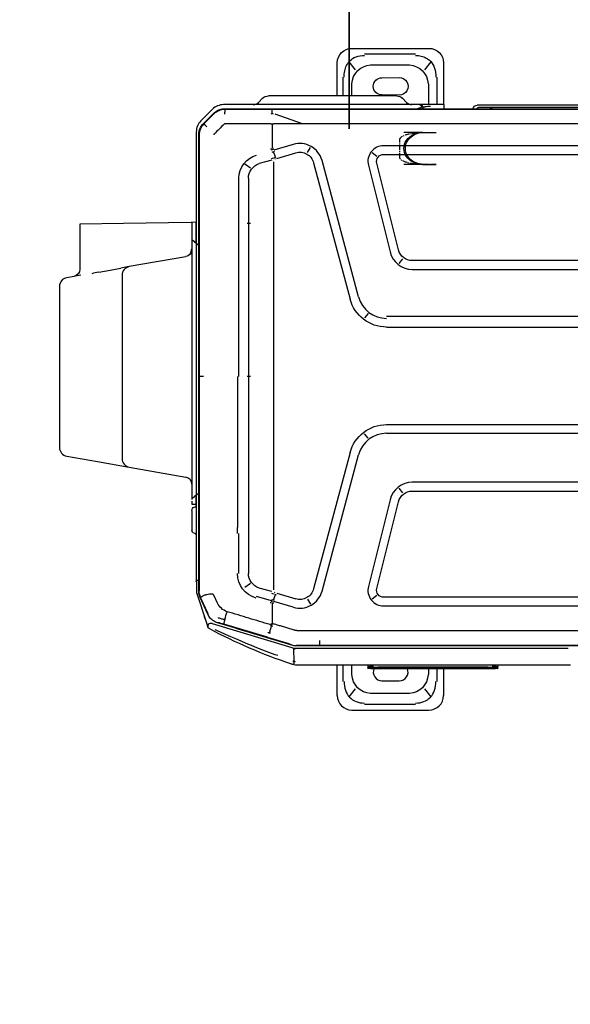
# Model space of a CAD drawing. Header units: millimetres. Extents: x -424979 to 718034, y -72486 to 344972.
# Tile 165 of 256: x 560411 to 561320, y 142446 to 144070. Entities that reach past the tile are written whole.
import ezdxf
from ezdxf.xclip import XClip

# ---------------------------------------------------------------- set-up
doc = ezdxf.new("R2010")
doc.units = ezdxf.units.MM
doc.header["$MEASUREMENT"] = 0
doc.header["$XCLIPFRAME"] = 0
doc.linetypes.add('CENTER', pattern=[0.508, 0.3175, -0.0635, 0.0635, -0.0635])
doc.layers.add('IS_KLIM_FREON', color=6, linetype='GAS_LINE', lineweight=35)
doc.layers.add('SKAN - RZUT_7_0_Nr_pióra__1', color=7, linetype='Continuous', lineweight=13)
doc.layers.add('IS_KLIM_urządzenia', color=3, linetype='Continuous')
doc.layers.add('Rysunki i obrazki', color=7, linetype='Continuous')
doc.linetypes.add('GAS_LINE', pattern='A,12.7,-5.08,["GAS",Standard,S=2.54,R=0,X=-2.54,Y=-1.27],-6.35', length=24.13)
picture_1 = doc.add_image_def('image7.tif', size_in_pixel=(14115, 7016))

# ---------------------------------------------------------------- blocks, each defined once
blk = doc.blocks.new('Rysunek_7_7', base_point=(-247133.1, 120862.7))
at = {"layer": 'SKAN - RZUT_7_0_Nr_pióra__1', "color": 7, "lineweight": 13}
image = blk.add_image(picture_1, insert=(-306883.1, 91162.7), size_in_units=(119499.9, 59400), dxfattribs=at)
image.set_boundary_path([(-0.5, -0.5), (14114.5, 7015.5)])
blk = doc.blocks.new('G$CE471A013')
at = {"linetype": 'Continuous'}
for p, q in [((14.865, 41.216), (9.565, 41.216)), ((10.489, 40.816), (13.993, 40.816)), ((8.565, 40.216), (8.565, 37.347)), ((9.43, 40.295), (9.874, 39.746)), ((13.583, 40.077), (10.899, 40.077)), ((14.608, 39.746), (15.052, 40.295)), ((15.865, 37.947), (15.865, 40.216)), ((9.009, 37.347), (9.009, 39.241)), ((9.606, 38.769), (9.606, 37.347)), ((12.803, 39.198), (11.603, 39.206)), ((14.876, 37.947), (14.876, 38.769)), ((15.473, 39.241), (15.473, 37.947)), ((11.603, 38.006), (12.803, 38.013)), ((11.782, 37.947), (13.342, 37.947)), ((13.342, 37.947), (19.042, 37.947)), ((19.042, 37.947), (20.602, 37.947)), ((-63.256, 37.301), (6.245, 37.301)), ((8.525, 37.347), (9.465, 37.347)), ((8.525, 37.243), (8.525, 37.347)), ((8.525, 37.069), (8.525, 37.243)), ((9.465, 37.347), (10.165, 37.347)), ((10.165, 37.347), (10.236, 37.347)), ((10.236, 37.347), (23.677, 37.347)), ((11.386, 37.783), (11.097, 37.494)), ((21.287, 37.494), (20.998, 37.783)), ((23.598, 37.069), (-66.48, 37.069)), ((-62.823, 37.151), (6.095, 37.151)), ((20.329, 37.029), (-21.491, 37.029)), ((9.965, 37.069), (9.965, 37.147)), ((18.258, 36.025), (20.129, 36.699)), ((23.553, 37.034), (20.329, 37.029)), ((23.592, 37.035), (23.552, 37.034)), ((24.011, 36.986), (23.999, 36.958)), ((25.023, 36.045), (24.349, 36.718)), ((25.071, 36.043), (24.361, 36.753)), ((24.441, 37.031), (25.239, 36.233)), ((20.348, 36.02), (20.348, 34.339)), ((25.023, 36.045), (25.043, 36.025)), ((9.915, 35.441), (9.065, 35.441)), ((9.915, 35.441), (9.065, 35.441)), ((9.915, 35.441), (9.065, 35.441)), ((10.015, 35.441), (9.165, 35.441)), ((10.015, 35.441), (9.165, 35.441)), ((10.015, 35.441), (9.165, 35.441)), ((10.015, 35.441), (9.165, 35.441)), ((10.015, 35.441), (9.165, 35.441)), ((10.015, 35.441), (9.165, 35.441)), ((10.015, 35.441), (9.165, 35.441)), ((10.015, 35.441), (9.165, 35.441)), ((10.015, 35.441), (9.165, 35.441)), ((10.015, 35.441), (9.165, 35.441)), ((10.015, 35.441), (9.165, 35.441)), ((10.015, 35.441), (9.165, 35.441)), ((10.015, 35.441), (9.165, 35.441)), ((10.015, 35.441), (9.165, 35.441)), ((10.015, 35.441), (9.165, 35.441)), ((10.015, 35.441), (9.165, 35.441)), ((10.015, 35.441), (9.165, 35.441)), ((10.015, 35.441), (9.165, 35.441)), ((10.015, 35.441), (9.165, 35.441)), ((10.015, 35.441), (9.165, 35.441)), ((10.015, 35.441), (9.165, 35.441)), ((10.015, 35.441), (11.285, 35.441)), ((10.015, 35.441), (11.285, 35.441)), ((10.015, 35.441), (11.285, 35.441)), ((10.015, 35.441), (11.285, 35.441)), ((10.015, 35.441), (11.285, 35.441)), ((10.015, 35.441), (11.285, 35.441)), ((10.015, 35.441), (11.285, 35.441)), ((10.015, 35.441), (11.285, 35.441)), ((10.015, 35.441), (11.285, 35.441)), ((10.015, 35.441), (11.285, 35.441)), ((25.304, 35.693), (25.278, 35.682)), ((25.355, 35.268), (25.355, 18.659)), ((25.387, 3.917), (25.387, 35.28)), ((25.555, 35.469), (25.555, 27.827)), ((-55.564, 34.525), (12.681, 34.525)), ((18.891, 34.614), (20.219, 34.22)), ((12.681, 33.925), (-55.564, 33.925)), ((13.463, 34.056), (13.147, 33.809)), ((17.908, 34.052), (17.713, 34.401)), ((20.03, 33.65), (18.72, 34.039)), ((20.116, 33.739), (20.246, 34.12)), ((20.343, 34.089), (20.3, 34.102)), ((9.915, 33.241), (9.065, 33.241)), ((9.915, 33.241), (9.065, 33.241)), ((9.915, 33.241), (9.065, 33.241)), ((10.015, 33.241), (9.165, 33.241)), ((10.015, 33.241), (9.165, 33.241)), ((10.015, 33.241), (9.165, 33.241)), ((10.015, 33.241), (9.165, 33.241)), ((10.015, 33.241), (9.165, 33.241)), ((10.015, 33.241), (9.165, 33.241)), ((10.015, 33.241), (9.165, 33.241)), ((10.015, 33.241), (9.165, 33.241)), ((10.015, 33.241), (9.165, 33.241)), ((10.015, 33.241), (9.165, 33.241)), ((10.015, 33.241), (9.165, 33.241)), ((10.015, 33.241), (9.165, 33.241)), ((10.015, 33.241), (9.165, 33.241)), ((10.015, 33.241), (9.165, 33.241)), ((10.015, 33.241), (9.165, 33.241)), ((10.015, 33.241), (9.165, 33.241)), ((10.015, 33.241), (9.165, 33.241)), ((10.015, 33.241), (9.165, 33.241)), ((10.015, 33.241), (9.165, 33.241)), ((10.015, 33.241), (9.165, 33.241)), ((10.015, 33.241), (9.165, 33.241)), ((10.015, 33.241), (11.285, 33.241)), ((10.015, 33.241), (11.285, 33.241)), ((10.015, 33.241), (11.285, 33.241)), ((10.015, 33.241), (11.285, 33.241)), ((10.015, 33.241), (11.285, 33.241)), ((10.015, 33.241), (11.285, 33.241)), ((10.015, 33.241), (11.285, 33.241)), ((10.015, 33.241), (11.285, 33.241)), ((10.015, 33.241), (11.285, 33.241)), ((10.015, 33.241), (11.285, 33.241)), ((11.659, 27.368), (13.147, 33.329)), ((13.729, 33.184), (12.241, 27.223)), ((14.405, 24.142), (16.915, 33.508)), ((17.495, 33.353), (14.985, 23.986)), ((20.13, 33.616), (20.19, 33.593)), ((20.228, 29.549), (20.228, 33.418)), ((20.36, 33.54), (21.229, 33.292)), ((21.835, 32.988), (22.215, 33.248)), ((21.97, 32.296), (21.97, 29.549)), ((22.62, 29.549), (22.62, 32.296)), ((20.228, 7.87), (20.228, 29.549)), ((22.067, 29.212), (21.834, 29.212)), ((21.97, 29.549), (21.97, 29.212)), ((21.97, 29.212), (21.97, 18.659)), ((22.62, 29.212), (22.62, 29.549)), ((22.62, 18.659), (22.62, 29.212)), ((25.556, 29.262), (25.856, 29.257)), ((25.556, 28.762), (25.556, 29.262)), ((25.856, 29.257), (25.856, 28.757)), ((25.856, 29.257), (25.906, 29.256)), ((25.906, 29.256), (30.556, 29.175)), ((30.556, 29.175), (33.556, 29.122)), ((33.556, 29.122), (33.556, 26.034)), ((25.556, 29.072), (25.555, 29.072)), ((25.556, 28.572), (25.555, 28.572)), ((25.556, 27.945), (25.556, 28.762)), ((25.856, 28.757), (25.856, 28.17)), ((25.556, 27.82), (25.387, 27.693)), ((25.555, 27.827), (25.555, 27.819)), ((25.556, 27.82), (25.556, 27.945)), ((25.679, 27.912), (25.556, 27.82)), ((25.556, 27.82), (25.556, 10.508)), ((25.556, 27.82), (25.556, 10.508)), ((25.679, 27.912), (25.837, 28.03)), ((25.856, 28.17), (25.856, 28.098)), ((25.856, 28.098), (25.856, 10.282)), ((-53.591, 26.625), (10.708, 26.625)), ((11.38, 26.745), (11.627, 26.429)), ((26.27, 26.899), (30.161, 26.213)), ((10.708, 26.025), (-53.591, 26.025)), ((30.161, 26.213), (30.736, 26.112)), ((31.478, 25.981), (30.736, 26.112)), ((32.255, 25.844), (31.478, 25.981)), ((30.656, 25.622), (30.656, 24.244)), ((33.484, 25.627), (34.461, 25.455)), ((34.956, 24.864), (34.956, 13.78)), ((30.656, 24.244), (30.656, 14.401)), ((-21.491, 22.784), (12.474, 22.784)), ((13.745, 23.003), (13.989, 22.685)), ((12.474, 22.059), (-21.491, 22.059)), ((21.834, 18.659), (22.067, 18.659)), ((21.97, 18.659), (21.97, 7.87)), ((22.728, 18.659), (22.728, 8.288)), ((25.355, 18.659), (25.355, 6.47)), ((12.474, 15.359), (-21.391, 15.359)), ((12.474, 14.759), (-21.391, 14.759)), ((13.745, 14.416), (13.989, 14.734)), ((30.656, 14.401), (30.656, 13.022)), ((16.915, 3.911), (14.405, 13.277)), ((14.985, 13.432), (17.495, 4.066)), ((34.461, 13.189), (32.35, 12.817)), ((30.161, 12.431), (26.27, 11.745)), ((32.35, 12.817), (30.161, 12.431)), ((-53.591, 11.393), (10.708, 11.393)), ((11.627, 10.989), (11.38, 10.674)), ((10.708, 10.793), (-53.591, 10.793)), ((12.241, 10.196), (13.729, 4.235)), ((25.387, 10.625), (25.556, 10.508)), ((25.555, 10.509), (25.555, 4.596)), ((25.556, 10.508), (25.679, 10.424)), ((25.556, 10.387), (25.556, 10.508)), ((25.556, 10.383), (25.556, 10.387)), ((25.556, 9.883), (25.556, 10.383)), ((25.846, 10.309), (25.679, 10.424)), ((13.147, 4.09), (11.659, 10.051)), ((25.856, 9.888), (25.556, 9.883)), ((25.856, 9.883), (25.556, 9.883)), ((25.698, 9.683), (25.624, 9.707)), ((25.856, 10.102), (25.856, 9.888)), ((25.856, 9.883), (25.856, 9.888)), ((25.855, 9.464), (25.855, 9.172)), ((25.855, 9.172), (25.855, 8.401)), ((22.728, 7.87), (22.728, 8.288)), ((25.855, 8.401), (25.855, 8.109)), ((20.228, 4.001), (20.228, 7.87)), ((21.97, 7.87), (21.97, 5.123)), ((22.62, 5.123), (22.62, 7.87)), ((25.698, 7.891), (25.624, 7.866)), ((25.355, 6.47), (25.355, 3.923)), ((20.36, 3.878), (21.229, 4.126)), ((21.835, 4.431), (22.214, 4.171)), ((25.55, 4.542), (25.55, 3.93)), ((-55.564, 3.493), (12.681, 3.493)), ((13.147, 3.61), (13.463, 3.363)), ((20.03, 3.769), (18.72, 3.38)), ((20.246, 3.3), (20.116, 3.679)), ((20.13, 3.803), (20.19, 3.826)), ((20.392, 3.256), (21.42, 3.55)), ((24.108, 3.095), (24.351, 3.626)), ((24.74, 2.343), (25.258, 3.476)), ((24.762, 2.317), (25.289, 3.467)), ((25.532, 3.817), (24.851, 1.739)), ((25.335, 3.692), (25.362, 3.686)), ((12.681, 2.893), (-55.564, 2.893)), ((17.908, 3.367), (17.713, 3.017)), ((18.891, 2.805), (20.219, 3.199)), ((20.338, 3.328), (20.411, 3.185)), ((20.348, 3.08), (20.348, 1.667)), ((24.462, 1.683), (18.999, 0.047)), ((20.39, 1.544), (20.541, 1.025)), ((20.669, 0.74), (23.657, 1.639)), ((24.471, 1.978), (24.491, 1.954)), ((24.85, 1.738), (24.754, 1.444)), ((19.18, 0.289), (20.57, 0.711)), ((-61.567, 0.144), (18.685, 0.144)), ((-21.391, 0.184), (17.062, 0.184)), ((18.843, 0), (0, 0)), ((17.062, 0.179), (17.062, 0.514)), ((17.062, 0.184), (18.461, 0.184)), ((18.461, 0.184), (18.678, 0.184)), ((18.843, 0.155), (18.835, 0.19)), ((19.18, 0.289), (18.987, 0.23)), ((18.843, -0.06), (18.765, -0.06)), ((18.837, -0.941), (18.842, -0.037)), ((-0.15, -1.15), (-0.16, -1.15)), ((18.593, -1.15), (-0.15, -1.15)), ((4.824, -1.15), (4.822, -1.265)), ((4.822, -1.36), (4.822, -1.265)), ((13.37, -1.304), (5.222, -1.304)), ((5.321, -1.322), (5.321, -1.401)), ((5.323, -1.353), (5.324, -1.322)), ((5.523, -1.319), (13.069, -1.319)), ((5.523, -1.319), (5.523, -1.319)), ((13.268, -1.322), (13.269, -1.353)), ((13.268, -1.322), (13.269, -1.354)), ((13.271, -1.401), (13.271, -1.322)), ((13.768, -1.15), (13.77, -1.265)), ((13.77, -1.265), (13.77, -1.36)), ((14.876, -1.817), (14.876, -1.15)), ((15.473, -1.149), (15.473, -2.29)), ((15.865, -3.264), (15.865, -1.15)), ((5.221, -1.421), (13.371, -1.421)), ((5.221, -1.421), (5.221, -1.421)), ((5.523, -1.407), (13.07, -1.407)), ((8.565, -1.42), (8.565, -3.264)), ((9.009, -2.29), (9.009, -1.421)), ((9.606, -1.421), (9.606, -1.817)), ((13.371, -1.421), (13.371, -1.421)), ((12.803, -2.247), (11.603, -2.254)), ((9.875, -2.794), (9.43, -3.344)), ((10.899, -3.126), (13.583, -3.126)), ((15.052, -3.344), (14.608, -2.794)), ((13.993, -3.865), (10.489, -3.865)), ((14.865, -4.264), (9.565, -4.264))]:
    blk.add_line(p, q, dxfattribs=at)
at = {"linetype": 'CENTER'}
for p, q in [((10.065, 35.429), (9.065, 35.429)), ((11.565, 33.729), (11.565, 34.94)), ((9.065, 33.241), (10.065, 33.241))]:
    blk.add_line(p, q, dxfattribs=at)
at = {"linetype": 'Continuous'}
for centre, radius, start, end in [((9.565, 40.216), 1, 90, 180), ((14.865, 40.216), 1, 0, 90), ((11.599, 38.606), 0.6, 89.63839, 270.36161), ((12.799, 38.606), 0.592, 270.36161, 89.63839), ((11.782, 37.387), 0.56, 90, 135), ((20.602, 37.387), 0.56, 45, 90), ((6.245, 37.001), 0.3, 13.21487, 90), ((12.681, 33.445), 0.48, 345.98334, 90), ((18.441, 33.099), 0.98, 73.47049, 165), ((25.325, 27.827), 0.23, 358.01433, 0), ((10.708, 27.605), 0.98, 270, 345.9834), ((26.356, 27.392), 0.5, 180, 260), ((34.056, 26.034), 0.5, 180, 260), ((12.474, 24.659), 2.6, 269.99999, 345), ((12.474, 12.759), 2.6, 15, 89.99999), ((10.708, 9.813), 0.98, 14.0166, 90), ((25.625, 9.464), 0.23, 0, 71.56505), ((25.625, 8.109), 0.23, 288.43495, 0), ((12.681, 3.973), 0.48, 270, 14.01666), ((18.441, 4.319), 0.98, 195, 286.52953), ((25.395, 4.596), 0.16, 343.94769, 0), ((24.567, 1.515), 0.2, 298.06069, 341.84921)]:
    blk.add_arc(centre, radius, start, end, dxfattribs=at)
at = {"linetype": 'Continuous', "extrusion": (0, 0, -1)}
for centre, radius, start, end in [((-10.165, 37.147), 0.2, 0, 90), ((-10.743, 37.847), 0.5, 225, 270), ((-21.641, 37.847), 0.5, 270, 315), ((-23.677, 36.267), 1.08, 90, 135), ((-6.095, 36.851), 0.3, 90, 133.23138), ((-24.475, 35.469), 1.08, 135, 180), ((-12.681, 33.445), 1.08, 90, 194.01665), ((-18.441, 33.099), 1.58, 15, 106.52941), ((-10.708, 27.605), 1.58, 194.01661, 270), ((-30.056, 25.622), 0.6, 100, 180), ((-34.356, 24.864), 0.6, 100, 180), ((-12.474, 24.659), 2, 195, 270.00001), ((-12.474, 12.759), 2, 90.00001, 165), ((-34.356, 13.78), 0.6, 180, 260), ((-30.056, 13.022), 0.6, 180, 260), ((-26.356, 11.253), 0.5, 0, 80), ((-10.708, 9.813), 1.58, 90, 165.98339), ((-25.655, 9.802), 0.1, 288.43495, 0), ((-25.655, 7.771), 0.1, 0, 71.56505), ((-12.681, 3.973), 1.08, 165.98335, 270), ((-18.441, 4.319), 1.58, 253.47059, 345), ((-25.19, 3.93), 0.36, 180, 198.15079), ((-11.599, -1.654), 0.6, 269.63839, 22.88407), ((-12.799, -1.654), 0.592, 156.80609, 269.63839), ((-9.565, -3.264), 1, 270, 0), ((-14.865, -3.264), 1, 180, 270)]:
    blk.add_arc(centre, radius, start, end, dxfattribs=at)
at = {"linetype": 'Continuous'}
for centre, major_axis, ratio, start_param, end_param in [((11.394, 38.207), (1.268, -1.569), 0.803018, 2.633487, 3.831894), ((13.089, 38.207), (-1.268, -1.569), 0.803018, 2.451291, 3.649699), ((10.236, 37.147), (0, -0.2), 0.815365, 3.141593, 4.712389), ((5.198, 36.701), (1.086, 0), 0.414214, 1.392879, 1.570794), ((9.915, 34.341), (-1.27, 0), 0.866025, 1.570796, 4.712389), ((9.915, 34.341), (-1.27, 0), 0.866025, 1.570796, 4.712389), ((9.915, 34.341), (-1.27, 0), 0.866025, 1.570796, 4.712389), ((10.015, 34.341), (1.27, 0), 0.866025, 4.712389, 7.853982), ((19.79, 32.783), (1.919, -0.564), 0.705879, 1.540462, 1.56897), ((20.143, 33.944), (1.913, -0.585), 0.178321, 1.484854, 1.57228), ((20.981, 32.296), (1.64, 0), 0.995519, 6.283185, 7.582721), ((20.924, 32.296), (1.046, 0), 0.995519, 6.283185, 7.558937), ((25.956, 27.392), (0.1, 0), 0.10051, 3.141593, 4.177762), ((26.356, 27.392), (0.087, 0.492), 0.898854, 1.745329, 3.141593), ((20.924, 5.123), (1.046, 0), 0.995519, 5.007433, 6.283185), ((20.964, 5.123), (1.764, 0), 0.995519, 4.991611, 6.283185), ((20.143, 3.474), (1.913, 0.585), 0.178321, 4.710906, 4.798331), ((19.789, 4.638), (1.893, 0.646), 0.706819, 4.712403, 4.740904), ((5.222, -1.266), (-0.4, 0.001), 0.029834, 4.712454, 6.28325), ((5.222, -1.316), (0.35, 0), 0.029833, 1.570796, 3.141593), ((5.523, -1.326), (0.25, 0), 0.029816, 1.570796, 3.141593), ((5.273, -1.276), (-0.05, 0), 0.999555, 1.570796, 1.896281), ((13.069, -1.326), (0.25, 0), 0.029816, 0.323316, 1.570796), ((13.37, -1.266), (0.4, 0.001), 0.029834, 6.28312, 7.853917), ((13.37, -1.316), (0.35, 0), 0.029833, 0, 1.570796), ((5.221, -1.41), (0.4, 0), 0.029837, 2.648555, 2.751427), ((5.221, -1.41), (0.349, 0), 0.029837, 3.880383, 4.712389), ((5.521, -1.401), (0.2, 0), 0.0299, 3.129347, 4.723791), ((11.394, -1.255), (1.268, 1.569), 0.803018, 2.451291, 3.649699), ((13.071, -1.401), (-0.2, 0), 0.0299, 1.564853, 3.144938), ((13.371, -1.41), (0.349, 0), 0.029837, 4.712389, 5.911815), ((13.089, -1.255), (-1.268, 1.569), 0.803018, 2.633487, 3.831894)]:
    blk.add_ellipse(centre, major_axis=major_axis, ratio=ratio, start_param=start_param, end_param=end_param, dxfattribs=at)
at = {"linetype": 'CENTER'}
for centre, start_param, end_param in [((10.065, 34.94), 3.141593, 4.712389), ((10.065, 33.729), 1.570796, 3.141593)]:
    blk.add_ellipse(centre, major_axis=(-1.5, 0), ratio=0.325568, start_param=start_param, end_param=end_param, dxfattribs=at)
at = {"linetype": 'Continuous'}
for points, knots in [([(10.489, 40.73), (10.421, 40.73), (10.287, 40.729), (10.093, 40.695), (9.911, 40.639), (9.744, 40.558), (9.592, 40.456), (9.369, 40.251), (9.126, 39.848), (9.103, 39.452), (9.09, 39.241)], [0, 0, 0, 0, 0.088396, 0.173346, 0.25543, 0.335293, 0.413632, 0.491185, 0.72797, 1, 1, 1, 1]), ([(15.392, 39.241), (15.392, 39.315), (15.392, 39.459), (15.36, 39.667), (15.306, 39.861), (15.23, 40.037), (15.136, 40.195), (14.947, 40.428), (14.571, 40.688), (14.191, 40.716), (13.993, 40.73)], [0, 0, 0, 0, 0.095854, 0.186885, 0.2735, 0.35617, 0.435439, 0.51192, 0.746033, 1, 1, 1, 1]), ([(9.956, 37.165), (9.955, 37.166), (9.949, 37.173), (9.927, 37.185), (9.884, 37.201), (9.802, 37.22), (9.667, 37.238), (9.53, 37.242), (9.465, 37.243)], [0, 0, 0, 0, 0.033531, 0.165604, 0.326819, 0.467732, 0.750376, 1, 1, 1, 1]), ([(10.349, 37.07), (10.347, 37.071), (10.325, 37.08), (10.26, 37.106), (10.162, 37.138), (10.101, 37.144), (10.072, 37.147)], [0, 0, 0, 0, 0.023051, 0.207675, 0.629287, 1, 1, 1, 1]), ([(20.346, 36.744), (20.345, 36.769), (20.344, 36.822), (20.341, 36.893), (20.338, 36.964), (20.333, 37.013), (20.329, 37.032), (20.327, 37.034), (20.326, 37.034)], [0, 0, 0, 0, 0.153633, 0.320832, 0.49911, 0.748722, 0.930274, 1, 1, 1, 1]), ([(24.322, 36.744), (24.226, 36.833), (24.115, 36.904), (23.867, 37.006), (23.73, 37.033), (23.593, 37.034)], [0, 0, 0, 0, 0.487241, 0.487241, 1, 1, 1, 1]), ([(24.361, 36.753), (24.32, 36.791), (24.236, 36.868), (24.09, 36.956), (23.933, 37.021), (23.767, 37.062), (23.654, 37.067), (23.598, 37.069)], [0, 0, 0, 0, 0.200032, 0.400047, 0.600045, 0.800029, 1, 1, 1, 1]), ([(20.442, 36.025), (20.408, 36.022), (20.346, 36.017), (20.283, 36.023), (20.255, 36.025)], [0, 0, 0, 0, 0.543839, 1, 1, 1, 1]), ([(25.387, 35.28), (25.385, 35.336), (25.38, 35.449), (25.338, 35.615), (25.273, 35.772), (25.186, 35.918), (25.109, 36.002), (25.071, 36.043)], [0, 0, 0, 0, 0.199971, 0.399955, 0.599953, 0.799968, 1, 1, 1, 1]), ([(20.26, 34.328), (20.261, 34.329), (20.261, 34.329), (20.261, 34.33), (20.261, 34.331), (20.26, 34.332), (20.26, 34.333), (20.258, 34.336), (20.256, 34.337), (20.254, 34.339)], [0, 0, 0, 0, 0.093535, 0.093535, 0.207433, 0.207433, 0.397418, 0.397418, 1, 1, 1, 1]), ([(25.856, 28.098), (25.856, 28.084), (25.856, 28.07), (25.851, 28.049), (25.848, 28.041), (25.841, 28.033), (25.839, 28.031), (25.837, 28.03)], [0, 0, 0, 0, 0.458778, 0.458778, 0.863378, 0.863378, 1, 1, 1, 1]), ([(25.846, 10.309), (25.851, 10.305), (25.855, 10.299), (25.856, 10.288), (25.856, 10.285), (25.856, 10.282)], [0, 0, 0, 0, 0.756623, 0.756623, 1, 1, 1, 1]), ([(25.856, 10.282), (25.856, 10.272), (25.856, 10.259), (25.856, 10.235), (25.856, 10.225), (25.856, 10.215)], [0, 0, 0, 0, 0.612645, 0.612645, 1, 1, 1, 1]), ([(25.389, 4.689), (25.396, 4.685), (25.417, 4.673), (25.472, 4.642), (25.539, 4.605), (25.55, 4.599), (25.555, 4.596)], [0, 0, 0, 0, 0.071285, 0.22784, 0.631675, 1, 1, 1, 1]), ([(24.351, 3.626), (24.358, 3.639), (24.371, 3.665), (24.403, 3.697), (24.445, 3.71), (24.502, 3.713), (24.559, 3.708), (24.616, 3.7), (24.7, 3.687), (24.796, 3.67), (24.905, 3.649), (24.959, 3.639), (24.986, 3.634)], [0, 0, 0, 0, 0.063445, 0.125642, 0.187788, 0.250693, 0.375623, 0.438172, 0.500645, 0.750303, 0.875197, 1, 1, 1, 1]), ([(24.999, 3.629), (25.029, 3.613), (25.086, 3.584), (25.153, 3.545), (25.201, 3.516), (25.232, 3.496), (25.249, 3.484), (25.257, 3.477), (25.261, 3.474), (25.262, 3.474), (25.262, 3.474)], [0, 0, 0, 0, 0.196304, 0.378613, 0.540984, 0.680096, 0.794866, 0.885682, 0.95364, 1, 1, 1, 1]), ([(25.257, 3.478), (25.32, 3.616), (25.355, 3.769), (25.355, 3.922), (25.355, 3.923), (25.355, 3.923)], [0, 0, 0, 0, 0.999505, 0.999505, 1, 1, 1, 1]), ([(25.289, 3.467), (25.309, 3.514), (25.348, 3.61), (25.381, 3.762), (25.385, 3.865), (25.387, 3.917)], [0, 0, 0, 0, 0.333339, 0.666672, 1, 1, 1, 1]), ([(20.26, 3.09), (20.261, 3.09), (20.261, 3.09), (20.261, 3.089), (20.261, 3.088), (20.26, 3.087), (20.26, 3.086), (20.258, 3.083), (20.256, 3.081), (20.254, 3.08)], [0, 0, 0, 0, 0.093535, 0.093535, 0.207433, 0.207433, 0.397418, 0.397418, 1, 1, 1, 1]), ([(20.489, 1.611), (20.971, 1.756), (21.453, 1.901), (22.437, 2.197), (22.938, 2.349), (23.44, 2.5)], [0, 0, 0, 0, 0.489998, 0.489998, 1, 1, 1, 1]), ([(24.053, 2.088), (24.047, 2.086), (24.042, 2.084), (23.966, 2.059), (23.896, 2.037), (23.753, 1.999), (23.681, 1.982), (23.604, 1.967), (23.599, 1.966), (23.595, 1.965)], [0, 0, 0, 0, 0.036866, 0.036866, 0.504384, 0.504384, 0.969691, 0.969691, 1, 1, 1, 1]), ([(24.093, 1.733), (24.14, 1.75), (24.235, 1.782), (24.368, 1.857), (24.492, 1.949), (24.601, 2.059), (24.693, 2.182), (24.739, 2.272), (24.762, 2.317)], [0, 0, 0, 0, 0.163038, 0.329712, 0.498444, 0.667536, 0.835268, 1, 1, 1, 1]), ([(24.936, 1.998), (24.972, 2.109), (25.001, 2.197), (25.016, 2.245), (25.018, 2.249), (25.017, 2.245)], [0, 0, 0, 0, 0.718874, 0.718874, 1, 1, 1, 1]), ([(18.828, 1.231), (18.924, 1.26), (19.117, 1.319), (19.406, 1.406), (19.695, 1.494), (19.887, 1.552), (20.022, 1.593), (20.061, 1.605), (20.151, 1.632), (20.202, 1.648), (20.254, 1.663)], [0, 0, 0, 0, 0.202609, 0.405217, 0.607826, 0.810435, 0.810435, 0.891478, 0.891478, 1, 1, 1, 1]), ([(18.998, 0.19), (19.049, 0.206), (19.1, 0.221), (19.355, 0.299), (19.56, 0.361), (20.58, 0.67), (21.397, 0.918), (22.84, 1.355), (23.466, 1.544), (24.093, 1.733)], [0, 0, 0, 0, 0.030057, 0.030057, 0.150285, 0.150285, 0.631198, 0.631198, 1, 1, 1, 1]), ([(20.442, 1.671), (20.419, 1.669), (20.358, 1.667), (20.296, 1.665), (20.257, 1.664)], [0, 0, 0, 0, 0.371371, 1, 1, 1, 1]), ([(20.47, 1.601), (20.444, 1.582), (20.394, 1.545), (20.34, 1.513), (20.313, 1.497)], [0, 0, 0, 0, 0.499901, 1, 1, 1, 1]), ([(23.595, 1.965), (23.608, 1.918), (23.619, 1.872), (23.638, 1.791), (23.646, 1.754), (23.656, 1.694), (23.658, 1.671), (23.658, 1.644), (23.657, 1.637), (23.654, 1.633), (23.653, 1.633), (23.653, 1.633)], [0, 0, 0, 0, 0.2609, 0.2609, 0.5218, 0.5218, 0.782701, 0.782701, 0.970671, 0.970671, 1, 1, 1, 1]), ([(24.462, 1.683), (24.479, 1.687), (24.495, 1.691), (24.599, 1.707), (24.683, 1.685), (24.769, 1.594), (24.775, 1.536), (24.76, 1.465), (24.757, 1.455), (24.754, 1.444)], [0, 0, 0, 0, 0.082224, 0.082224, 0.505542, 0.505542, 0.92886, 0.92886, 1, 1, 1, 1]), ([(24.851, 1.739), (24.84, 1.706), (24.829, 1.674), (24.805, 1.598), (24.79, 1.555), (24.77, 1.492), (24.763, 1.472), (24.757, 1.453)], [0, 0, 0, 0, 0.339989, 0.339989, 0.792222, 0.792222, 1, 1, 1, 1]), ([(24.652, 1.333), (23.757, 0.857), (22.843, 0.417), (20.981, -0.385), (20.032, -0.748), (19.071, -1.072)], [0, 0, 0, 0, 0.5, 0.5, 1, 1, 1, 1]), ([(19.959, -0.521), (20.442, -0.347), (20.922, -0.165), (22.359, 0.408), (23.304, 0.825), (24.247, 1.248), (24.247, 1.248), (24.247, 1.248)], [0, 0, 0, 0, 0.332003, 0.332003, 0.999956, 0.999956, 1, 1, 1, 1]), ([(20.477, 1.017), (20.483, 1.016), (20.495, 1.015), (20.518, 1.019), (20.546, 1.026), (20.579, 1.037), (20.599, 1.05), (20.608, 1.056)], [0, 0, 0, 0, 0.124243, 0.250099, 0.500246, 0.750314, 1, 1, 1, 1]), ([(24.661, 1.338), (24.661, 1.338), (24.659, 1.338), (24.654, 1.335), (24.653, 1.334), (24.652, 1.333)], [0, 0, 0, 0, 0.812779, 0.812779, 1, 1, 1, 1]), ([(18.685, 0.144), (18.738, 0.146), (18.844, 0.15), (18.947, 0.177), (18.998, 0.19)], [0, 0, 0, 0, 0.501074, 1, 1, 1, 1]), ([(18.999, 0.047), (18.96, 0.034), (18.923, 0.018), (18.872, -0.014), (18.856, -0.025), (18.844, -0.047), (18.843, -0.053), (18.843, -0.06)], [0, 0, 0, 0, 0.616187, 0.616187, 0.899223, 0.899223, 1, 1, 1, 1]), ([(13.302, -1.324), (13.302, -1.324), (13.306, -1.324), (13.308, -1.324), (13.307, -1.324)], [0, 0, 0, 0, 0.175946, 1, 1, 1, 1]), ([(18.843, -1.129), (18.769, -1.142), (18.694, -1.148), (18.612, -1.15), (18.605, -1.15), (18.597, -1.15), (18.596, -1.15), (18.594, -1.15), (18.594, -1.15), (18.593, -1.15)], [0, 0, 0, 0, 0.895051, 0.895051, 0.981123, 0.981123, 0.990548, 0.990548, 1, 1, 1, 1]), ([(18.814, -0.941), (18.795, -0.932), (18.775, -0.923), (18.755, -0.914), (18.755, -0.913), (18.754, -0.913)], [0, 0, 0, 0, 0.963467, 0.963467, 1, 1, 1, 1]), ([(18.814, -0.941), (18.817, -0.942), (18.821, -0.943), (18.827, -0.943), (18.831, -0.943), (18.839, -0.941), (18.843, -0.939), (18.849, -0.935), (18.851, -0.934), (18.853, -0.932)], [0, 0, 0, 0, 0.246944, 0.246944, 0.491708, 0.491708, 0.827112, 0.827112, 1, 1, 1, 1]), ([(18.836, -1.092), (18.835, -1.091), (18.835, -1.09), (18.834, -1.066), (18.832, -1.037), (18.831, -0.986), (18.831, -0.964), (18.833, -0.942)], [0, 0, 0, 0, 0.037359, 0.037359, 0.637819, 0.637819, 1, 1, 1, 1]), ([(19.071, -1.072), (19.07, -1.072), (19.069, -1.072), (19.062, -1.075), (19.056, -1.077), (19.016, -1.089), (18.982, -1.099), (18.913, -1.116), (18.878, -1.123), (18.843, -1.129)], [0, 0, 0, 0, 0.010318, 0.010318, 0.093061, 0.093061, 0.548137, 0.548137, 1, 1, 1, 1]), ([(18.92, -0.879), (18.92, -0.879), (18.919, -0.88), (18.897, -0.898), (18.875, -0.915), (18.853, -0.932)], [0, 0, 0, 0, 0.029461, 0.029461, 1, 1, 1, 1]), ([(4.822, -1.36), (4.822, -1.367), (4.824, -1.378), (4.832, -1.392), (4.842, -1.401), (4.85, -1.406), (4.857, -1.409), (4.865, -1.411), (4.88, -1.413), (4.904, -1.415), (4.947, -1.417), (4.966, -1.417)], [0, 0, 0, 0, 0.065305, 0.116297, 0.160097, 0.198956, 0.23575, 0.282457, 0.373365, 0.758577, 1, 1, 1, 1]), ([(13.696, -1.414), (13.705, -1.415), (13.72, -1.413), (13.736, -1.409), (13.748, -1.403), (13.759, -1.393), (13.768, -1.378), (13.77, -1.367), (13.77, -1.36)], [0, 0, 0, 0, 0.498479, 0.626522, 0.703686, 0.792587, 0.893399, 1, 1, 1, 1]), ([(10.489, -3.778), (10.082, -3.791), (9.715, -3.648), (9.211, -3.111), (9.077, -2.721), (9.09, -2.29)], [0, 0, 0, 0, 0.5, 0.5, 1, 1, 1, 1]), ([(15.392, -2.29), (15.406, -2.721), (15.272, -3.111), (14.768, -3.648), (14.4, -3.791), (13.993, -3.778)], [0, 0, 0, 0, 0.5, 0.5, 1, 1, 1, 1])]:
    blk.add_open_spline(points, degree=3, knots=knots, dxfattribs=at)
for points, degree in [([(11.11, 37.489), (10.935, 37.385)], 1), ([(20.256, 36.7), (20.286, 36.714), (20.316, 36.729), (20.346, 36.744)], 3), ([(20.346, 36.744), (20.376, 36.729), (20.407, 36.715), (20.437, 36.7)], 3), ([(24.322, 36.751), (24.331, 36.742), (24.34, 36.733), (24.349, 36.724)], 3), ([(-21.491, 36.025), (-7.576, 36.025), (6.339, 36.025), (20.254, 36.025)], 3), ([(20.254, 36.025), (20.254, 36.025), (20.255, 36.025), (20.255, 36.025)], 3), ([(20.443, 36.025), (20.443, 36.025), (20.443, 36.025), (20.442, 36.025)], 3), ([(20.443, 36.025), (21.49, 36.027), (22.537, 36.029), (23.583, 36.031)], 3), ([(23.583, 36.031), (23.594, 36.031), (23.615, 36.026), (23.632, 36.015), (23.64, 36.008)], 3), ([(23.64, 36.008), (23.869, 35.779), (24.099, 35.549), (24.328, 35.32)], 3), ([(25.043, 36.025), (25.241, 35.825), (25.354, 35.55), (25.355, 35.268)], 3), ([(24.328, 35.32), (24.336, 35.313), (24.347, 35.296), (24.351, 35.275), (24.351, 35.265)], 3), ([(20.191, 34.136), (20.191, 34.137), (20.191, 34.137), (20.192, 34.137)], 3), ([(20.442, 34.339), (20.442, 34.317), (20.439, 34.295), (20.433, 34.274)], 3), ([(20.17, 33.72), (20.134, 33.733), (20.098, 33.746), (20.062, 33.757)], 3), ([(20.383, 33.645), (20.332, 33.66), (20.281, 33.677), (20.231, 33.696)], 3), ([(25.549, 27.812), (25.549, 27.817), (25.549, 27.821), (25.548, 27.825)], 3), ([(32.255, 25.844), (32.432, 25.814), (32.592, 25.773), (32.737, 25.731)], 3), ([(20.17, 3.699), (20.134, 3.685), (20.098, 3.673), (20.062, 3.662)], 3), ([(20.383, 3.774), (20.332, 3.759), (20.281, 3.742), (20.231, 3.722)], 3), ([(24.986, 3.634), (24.991, 3.633), (24.995, 3.631), (24.999, 3.629)], 3), ([(25.261, 3.473), (25.262, 3.473), (25.262, 3.473), (25.262, 3.474)], 3), ([(20.191, 3.282), (20.191, 3.282), (20.191, 3.282), (20.192, 3.282)], 3), ([(20.442, 3.08), (20.442, 3.101), (20.439, 3.123), (20.433, 3.144)], 3), ([(23.44, 2.5), (23.726, 2.594), (23.982, 2.821), (24.108, 3.095)], 3), ([(23.595, 1.965), (23.546, 2.14), (23.494, 2.319), (23.44, 2.5)], 3), ([(20.254, 1.663), (20.255, 1.664), (20.256, 1.664), (20.257, 1.664)], 3), ([(20.401, 1.551), (20.376, 1.585), (20.36, 1.625), (20.352, 1.667)], 3), ([(20.47, 1.601), (20.475, 1.606), (20.482, 1.609), (20.489, 1.611)], 3), ([(23.595, 1.965), (23.595, 1.965)], 1), ([(23.653, 1.633), (23.793, 1.675), (23.933, 1.717), (24.072, 1.758)], 3), ([(-21.391, 1.188), (-8.082, 1.188), (5.228, 1.188), (18.538, 1.188)], 3), ([(20.457, 1.02), (20.464, 1.019), (20.471, 1.018), (20.477, 1.017)], 3), ([(20.666, 0.733), (20.634, 0.724), (20.603, 0.715), (20.572, 0.705)], 3), ([(20.608, 1.056), (20.613, 1.061), (20.618, 1.066), (20.623, 1.07)], 3)]:
    blk.add_open_spline(points, degree=degree, dxfattribs=at)
for points, weights, degree in [([(23.587, 36.705), (23.579, 37.034), (23.547, 37.04)], [0.999995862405, 0.797858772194, 1], 2), ([(24.83, 35.818), (25.035, 36.033), (25.024, 36.051)], [0.999996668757, 0.819896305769, 1], 2), ([(25.071, 18.659), (25.355, 18.659), (25.36, 18.659)], [1, 0.828621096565, 1], 2), ([(18.538, 1.188), (18.636, 1.188), (18.734, 1.202), (18.828, 1.231)], [1, 0.992787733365, 0.992787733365, 1], 3)]:
    blk.add_rational_spline(points, weights, degree=degree, dxfattribs=at)

msp = doc.modelspace()

# ---------------------------------------------------------------- linework, layer by layer
at = {"layer": 'IS_KLIM_FREON', "lineweight": 35, "ltscale": 0.4}
msp.add_lwpolyline([(560955, 143889.8), (560955, 144511), (553207.7, 144511), (553207.7, 145151.9)], dxfattribs=at)

# ---------------------------------------------------------------- block references
at = {"layer": 'IS_KLIM_urządzenia', "xscale": -24, "yscale": 24, "zscale": 24}
msp.add_blockref('G$CE471A013', (561316, 143033.5), dxfattribs=at)
at = {"layer": 'Rysunki i obrazki', "color": 151, "linetype": 'Continuous', "lineweight": 20, "true_color": 0x80c2ff}
ref = msp.add_blockref('Rysunek_7_7', (578150.8, 164030.1), dxfattribs=at)
XClip(ref).set_block_clipping_path([(-306883.0907464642, 91162.6626359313), (-187383.1463020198, 150562.679302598)])

doc.saveas('drawing.dxf')
